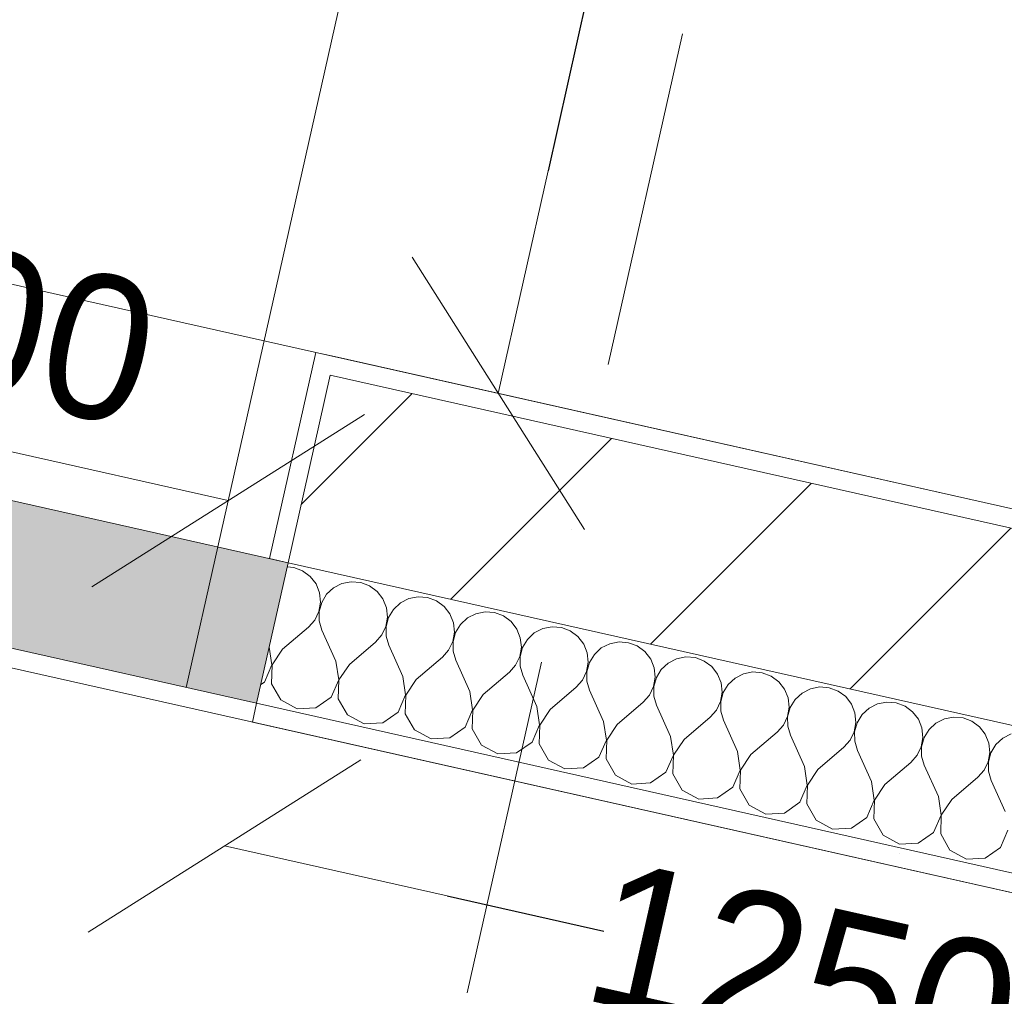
# Model space of a CAD drawing. Header units: millimetres. Extents: x -7145531 to -6681560, y 6117368 to 6219355.
# Tile 143 of 144: x -6927275 to -6926250, y 6130098 to 6131115. Entities that reach past the tile are written whole.
import ezdxf
from ezdxf.enums import TextEntityAlignment as Align

# ---------------------------------------------------------------- set-up
doc = ezdxf.new("R2010")
doc.units = ezdxf.units.MM
doc.header["$MEASUREMENT"] = 0
doc.linetypes.add('Штрихпунктирная', pattern=[670.277762, 352.777767, -176.388884, 0, -141.111112])
for name, color, linetype in [('S - квартира_помещение.АР', 7, 'Continuous'), ('АР-Стены_внешние_.АР', 7, 'Continuous'), ('АР-Чертеж-Оси_Осевые размеры.АР', 7, 'Continuous'), ('АР-Чертеж-Размеры.АР', 7, 'Continuous')]:
    doc.layers.add(name, color=color, linetype=linetype)
for name, color, linetype, lineweight in [('АР-Стены_внешние_.АР_Ном._пера__1', 7, 'Continuous', 0), ('АР-Чертеж-Оси_Осевые размеры.АР_Ном._пера__120', 7, 'Continuous', 0), ('Окна Archicad_Ном._пера__120', 7, 'Continuous', 0)]:
    doc.layers.add(name, color=color, linetype=linetype, lineweight=lineweight)
doc.styles.add('РЎР“Р•РќР•Р\xa0Р\x98Р\xa0_РЎРўР\x98Р›Р¬_3', font='GOTHIC.TTF')
doc.dimstyles.new('СГЕНЕРИР_СТИЛЬ__1', dxfattribs={"dimtxt": 150, "dimasz": 237.5, "dimexe": 0.18, "dimexo": 0.0625, "dimgap": 0, "dimtad": 1, "dimdec": 0, "dimzin": 0, "dimdsep": 46, "dimtxsty": 'РЎР“Р•РќР•Р\xa0Р\x98Р\xa0_РЎРўР\x98Р›Р¬_3', "dimblk": 'ARROWHEAD_6', "dimblk1": 'ARROWHEAD_6', "dimblk2": 'ARROWHEAD_6', "dimcen": 0.09, "dimse1": 1, "dimse2": 1, "dimclrd": 7, "dimclre": 7, "dimclrt": 7, "dimazin": 0, "dimtfac": 1, "dimtdec": 4, "dimtmove": 0, "dimatfit": 3, "dimfxl": 1, "dimtolj": 1, "dimtzin": 0, "dimarcsym": 0})
doc.dimstyles.new('СГЕНЕРИР_СТИЛЬ__2', dxfattribs={"dimtxt": 400, "dimasz": 332.5, "dimexe": 0.18, "dimexo": 0.0625, "dimgap": 0, "dimtad": 1, "dimdec": 0, "dimzin": 0, "dimdsep": 46, "dimtxsty": 'РЎР“Р•РќР•Р\xa0Р\x98Р\xa0_РЎРўР\x98Р›Р¬_3', "dimblk": 'ARROWHEAD_6', "dimblk1": 'ARROWHEAD_6', "dimblk2": 'ARROWHEAD_6', "dimcen": 0.09, "dimse1": 1, "dimse2": 1, "dimclrd": 7, "dimclre": 7, "dimclrt": 7, "dimazin": 0, "dimtfac": 1, "dimtdec": 4, "dimtmove": 0, "dimatfit": 3, "dimfxl": 1, "dimtolj": 1, "dimtzin": 0, "dimarcsym": 0})
doc.dimstyles.new('СГЕНЕРИР_СТИЛЬ__3', dxfattribs={"dimtxt": 150, "dimasz": 237.5, "dimexe": 0.18, "dimexo": 0.0625, "dimgap": 0, "dimtad": 1, "dimdec": 0, "dimzin": 0, "dimdsep": 46, "dimtxsty": 'РЎР“Р•РќР•Р\xa0Р\x98Р\xa0_РЎРўР\x98Р›Р¬_3', "dimblk": 'ARROWHEAD_6', "dimblk1": 'ARROWHEAD_6', "dimblk2": 'ARROWHEAD_6', "dimcen": 0.09, "dimse1": 1, "dimse2": 1, "dimclrd": 7, "dimclre": 7, "dimclrt": 7, "dimazin": 0, "dimtfac": 1, "dimtdec": 4, "dimtmove": 2, "dimatfit": 3, "dimfxl": 1, "dimtolj": 1, "dimtzin": 0, "dimarcsym": 0})
doc.dimstyles.new('СГЕНЕРИР_СТИЛЬ__5', dxfattribs={"dimtxt": 400, "dimasz": 332.5, "dimexe": 0.18, "dimexo": 0.0625, "dimgap": 0, "dimtad": 1, "dimdec": 0, "dimzin": 0, "dimdsep": 46, "dimtxsty": 'РЎР“Р•РќР•Р\xa0Р\x98Р\xa0_РЎРўР\x98Р›Р¬_3', "dimblk": 'ARROWHEAD_6', "dimblk1": 'ARROWHEAD_6', "dimblk2": 'ARROWHEAD_6', "dimcen": 0.09, "dimse1": 1, "dimse2": 1, "dimclrd": 7, "dimclre": 7, "dimclrt": 7, "dimazin": 0, "dimtfac": 1, "dimtdec": 4, "dimtmove": 2, "dimatfit": 3, "dimfxl": 1, "dimtolj": 1, "dimtzin": 0, "dimarcsym": 0})
pattern_1 = [(45, (-6566190.34, 6563027.8), (-111.369318, 111.369318), [0, -105, 0, -157.5]), (110, (-6565840.34, 6563027.8), (148.001588, 53.868173), [0, -77, 0, -133])]

# ---------------------------------------------------------------- blocks, each defined once
blk = doc.blocks.new('*X147', base_point=(-6566190.3, 6562677.8))
at = {"layer": 'АР-Стены_внешние_.АР_Ном._пера__1', "color": 7, "linetype": 'Continuous', "lineweight": 0}
for p, q in [((-7154739.6, 6130946.5), (-7154746.4, 6130947.1)), ((-7154730.4, 6130943), (-7154739.6, 6130946.5)), ((-7154722.4, 6130937.2), (-7154730.4, 6130943)), ((-7154716.4, 6130929.4), (-7154722.4, 6130937.2)), ((-7154679.7, 6130931.6), (-7154689.4, 6130929.7)), ((-7154669.9, 6130930.8), (-7154679.7, 6130931.6)), ((-7154712.7, 6130920.2), (-7154716.4, 6130929.4)), ((-7154698.2, 6130925.3), (-7154705.4, 6130918.6)), ((-7154689.4, 6130929.7), (-7154698.2, 6130925.3)), ((-7154660.7, 6130927.4), (-7154669.9, 6130930.8)), ((-7154652.7, 6130921.5), (-7154660.7, 6130927.4)), ((-7154646.7, 6130913.7), (-7154652.7, 6130921.5)), ((-7154711.7, 6130910.4), (-7154712.7, 6130920.2)), ((-7154705.4, 6130918.6), (-7154710.5, 6130910.2)), ((-7154643, 6130904.6), (-7154646.7, 6130913.7)), ((-7154619.7, 6130914.1), (-7154628.5, 6130909.6)), ((-7154610, 6130916), (-7154619.7, 6130914.1)), ((-7154600.2, 6130915.2), (-7154610, 6130916)), ((-7154591, 6130911.7), (-7154600.2, 6130915.2)), ((-7154583, 6130905.9), (-7154591, 6130911.7)), ((-7154717.7, 6130891.8), (-7154713.4, 6130900.7)), ((-7154713.4, 6130900.7), (-7154711.7, 6130910.4)), ((-7154710.5, 6130910.2), (-7154713.1, 6130900.7)), ((-7154713.1, 6130900.7), (-7154713, 6130890.8)), ((-7154642, 6130894.8), (-7154643, 6130904.6)), ((-7154635.7, 6130902.9), (-7154640.8, 6130894.5)), ((-7154628.5, 6130909.6), (-7154635.7, 6130902.9)), ((-7154577, 6130898.1), (-7154583, 6130905.9)), ((-7154724.2, 6130884.5), (-7154717.7, 6130891.8)), ((-7154713, 6130890.8), (-7154710.3, 6130881.3)), ((-7154643.7, 6130885.1), (-7154642, 6130894.8)), ((-7154640.8, 6130894.5), (-7154643.4, 6130885)), ((-7154573.3, 6130888.9), (-7154577, 6130898.1)), ((-7154558.8, 6130894), (-7154566, 6130887.3)), ((-7154550, 6130898.4), (-7154558.8, 6130894)), ((-7154540.3, 6130900.3), (-7154550, 6130898.4)), ((-7154530.5, 6130899.5), (-7154540.3, 6130900.3)), ((-7154521.3, 6130896.1), (-7154530.5, 6130899.5)), ((-7154513.3, 6130890.2), (-7154521.3, 6130896.1)), ((-7154507.3, 6130882.4), (-7154513.3, 6130890.2)), ((-7154751.4, 6130861.3), (-7154724.2, 6130884.5)), ((-7154695.6, 6130848.8), (-7154710.3, 6130881.3)), ((-7154648, 6130876.2), (-7154643.7, 6130885.1)), ((-7154643.4, 6130885), (-7154643.4, 6130875.1)), ((-7154572.3, 6130879.1), (-7154573.3, 6130888.9)), ((-7154566, 6130887.3), (-7154571.1, 6130878.8)), ((-7154503.7, 6130873.3), (-7154507.3, 6130882.4)), ((-7154480.3, 6130882.8), (-7154489.1, 6130878.3)), ((-7154470.6, 6130884.7), (-7154480.3, 6130882.8)), ((-7154460.8, 6130883.9), (-7154470.6, 6130884.7)), ((-7154451.6, 6130880.4), (-7154460.8, 6130883.9)), ((-7154443.7, 6130874.6), (-7154451.6, 6130880.4)), ((-7154654.5, 6130868.8), (-7154648, 6130876.2)), ((-7154643.4, 6130875.1), (-7154640.6, 6130865.7)), ((-7154574, 6130869.4), (-7154572.3, 6130879.1)), ((-7154571.1, 6130878.8), (-7154573.7, 6130869.3)), ((-7154502.6, 6130863.5), (-7154503.7, 6130873.3)), ((-7154496.3, 6130871.6), (-7154501.4, 6130863.2)), ((-7154489.1, 6130878.3), (-7154496.3, 6130871.6)), ((-7154437.6, 6130866.8), (-7154443.7, 6130874.6)), ((-7154762.5, 6130845.1), (-7154765.2, 6130863.5)), ((-7154751.4, 6130861.3), (-7154762.2, 6130845)), ((-7154681.7, 6130845.6), (-7154654.5, 6130868.8)), ((-7154625.9, 6130833.1), (-7154640.6, 6130865.7)), ((-7154584.8, 6130853.2), (-7154578.3, 6130860.5)), ((-7154578.3, 6130860.5), (-7154574, 6130869.4)), ((-7154573.7, 6130869.3), (-7154573.7, 6130859.5)), ((-7154573.7, 6130859.5), (-7154570.9, 6130850)), ((-7154504.3, 6130853.8), (-7154502.6, 6130863.5)), ((-7154501.4, 6130863.2), (-7154504, 6130853.7)), ((-7154434, 6130857.6), (-7154437.6, 6130866.8)), ((-7154419.4, 6130862.7), (-7154426.6, 6130856)), ((-7154410.6, 6130867.1), (-7154419.4, 6130862.7)), ((-7154400.9, 6130869), (-7154410.6, 6130867.1)), ((-7154391.1, 6130868.2), (-7154400.9, 6130869)), ((-7154381.9, 6130864.8), (-7154391.1, 6130868.2)), ((-7154374, 6130858.9), (-7154381.9, 6130864.8)), ((-7154612, 6130830), (-7154584.8, 6130853.2)), ((-7154556.2, 6130817.5), (-7154570.9, 6130850)), ((-7154508.6, 6130844.9), (-7154504.3, 6130853.8)), ((-7154504, 6130853.7), (-7154504, 6130843.8)), ((-7154432.9, 6130847.8), (-7154434, 6130857.6)), ((-7154426.6, 6130856), (-7154431.7, 6130847.5)), ((-7154367.9, 6130851.1), (-7154374, 6130858.9)), ((-7154364.3, 6130842), (-7154367.9, 6130851.1)), ((-7154340.9, 6130851.5), (-7154349.7, 6130847)), ((-7154331.2, 6130853.4), (-7154340.9, 6130851.5)), ((-7154321.4, 6130852.6), (-7154331.2, 6130853.4)), ((-7154312.2, 6130849.1), (-7154321.4, 6130852.6)), ((-7154770.2, 6130827.2), (-7154762.5, 6130845.1)), ((-7154762.2, 6130845), (-7154762.9, 6130825.5)), ((-7154692.8, 6130829.5), (-7154695.6, 6130848.8)), ((-7154681.7, 6130845.6), (-7154692.5, 6130829.4)), ((-7154515.1, 6130837.5), (-7154508.6, 6130844.9)), ((-7154504, 6130843.8), (-7154501.2, 6130834.4)), ((-7154434.6, 6130838.1), (-7154432.9, 6130847.8)), ((-7154431.7, 6130847.5), (-7154434.3, 6130838)), ((-7154363.2, 6130832.2), (-7154364.3, 6130842)), ((-7154356.9, 6130840.3), (-7154362, 6130831.9)), ((-7154349.7, 6130847), (-7154356.9, 6130840.3)), ((-7154304.3, 6130843.3), (-7154312.2, 6130849.1)), ((-7154298.2, 6130835.5), (-7154304.3, 6130843.3)), ((-7154700.5, 6130811.5), (-7154692.8, 6130829.5)), ((-7154692.5, 6130829.4), (-7154693.2, 6130809.9)), ((-7154623.1, 6130813.8), (-7154625.9, 6130833.1)), ((-7154612, 6130830), (-7154622.8, 6130813.7)), ((-7154542.3, 6130814.3), (-7154515.1, 6130837.5)), ((-7154486.6, 6130801.8), (-7154501.2, 6130834.4)), ((-7154445.4, 6130821.9), (-7154438.9, 6130829.2)), ((-7154438.9, 6130829.2), (-7154434.6, 6130838.1)), ((-7154434.3, 6130838), (-7154434.3, 6130828.2)), ((-7154364.9, 6130822.5), (-7154363.2, 6130832.2)), ((-7154362, 6130831.9), (-7154364.7, 6130822.4)), ((-7154294.6, 6130826.3), (-7154298.2, 6130835.5)), ((-7154280, 6130831.4), (-7154287.2, 6130824.7)), ((-7154271.2, 6130835.8), (-7154280, 6130831.4)), ((-7154261.5, 6130837.7), (-7154271.2, 6130835.8)), ((-7154251.7, 6130836.9), (-7154261.5, 6130837.7)), ((-7154242.5, 6130833.5), (-7154251.7, 6130836.9)), ((-7154234.6, 6130827.6), (-7154242.5, 6130833.5)), ((-7154773.9, 6130824.6), (-7154770.2, 6130827.2)), ((-7154762.9, 6130825.5), (-7154753.2, 6130808.6)), ((-7154472.6, 6130798.7), (-7154445.4, 6130821.9)), ((-7154434.3, 6130828.2), (-7154431.5, 6130818.7)), ((-7154416.9, 6130786.2), (-7154431.5, 6130818.7)), ((-7154369.2, 6130813.6), (-7154364.9, 6130822.5)), ((-7154364.7, 6130822.4), (-7154364.6, 6130812.5)), ((-7154293.6, 6130816.5), (-7154294.6, 6130826.3)), ((-7154287.2, 6130824.7), (-7154292.3, 6130816.2)), ((-7154228.6, 6130819.8), (-7154234.6, 6130827.6)), ((-7154224.9, 6130810.7), (-7154228.6, 6130819.8)), ((-7154201.5, 6130820.2), (-7154210.3, 6130815.7)), ((-7154191.9, 6130822.1), (-7154201.5, 6130820.2)), ((-7154182, 6130821.3), (-7154191.9, 6130822.1)), ((-7154172.8, 6130817.8), (-7154182, 6130821.3)), ((-7154753.2, 6130808.6), (-7154736, 6130799.3)), ((-7154716.5, 6130800.4), (-7154700.5, 6130811.5)), ((-7154693.2, 6130809.9), (-7154683.5, 6130792.9)), ((-7154630.8, 6130795.9), (-7154623.1, 6130813.8)), ((-7154622.8, 6130813.7), (-7154623.5, 6130794.2)), ((-7154553.4, 6130798.2), (-7154556.2, 6130817.5)), ((-7154542.3, 6130814.3), (-7154553.1, 6130798.1)), ((-7154375.8, 6130806.2), (-7154369.2, 6130813.6)), ((-7154364.6, 6130812.5), (-7154361.8, 6130803.1)), ((-7154295.2, 6130806.8), (-7154293.6, 6130816.5)), ((-7154292.3, 6130816.2), (-7154295, 6130806.7)), ((-7154223.9, 6130800.9), (-7154224.9, 6130810.7)), ((-7154217.5, 6130809), (-7154222.6, 6130800.6)), ((-7154210.3, 6130815.7), (-7154217.5, 6130809)), ((-7154164.9, 6130812), (-7154172.8, 6130817.8)), ((-7154158.9, 6130804.2), (-7154164.9, 6130812)), ((-7154736, 6130799.3), (-7154716.5, 6130800.4)), ((-7154561.2, 6130780.2), (-7154553.4, 6130798.2)), ((-7154553.1, 6130798.1), (-7154553.8, 6130778.6)), ((-7154483.7, 6130782.5), (-7154486.6, 6130801.8)), ((-7154472.6, 6130798.7), (-7154483.4, 6130782.4)), ((-7154402.9, 6130783), (-7154375.8, 6130806.2)), ((-7154347.2, 6130770.5), (-7154361.8, 6130803.1)), ((-7154306.1, 6130790.6), (-7154299.5, 6130797.9)), ((-7154299.5, 6130797.9), (-7154295.2, 6130806.8)), ((-7154295, 6130806.7), (-7154294.9, 6130796.9)), ((-7154225.5, 6130791.2), (-7154223.9, 6130800.9)), ((-7154222.6, 6130800.6), (-7154225.3, 6130791.1)), ((-7154155.2, 6130795), (-7154158.9, 6130804.2)), ((-7154140.6, 6130800.1), (-7154147.8, 6130793.4)), ((-7154131.8, 6130804.5), (-7154140.6, 6130800.1)), ((-7154122.2, 6130806.4), (-7154131.8, 6130804.5)), ((-7154112.3, 6130805.6), (-7154122.2, 6130806.4)), ((-7154103.1, 6130802.2), (-7154112.3, 6130805.6)), ((-7154095.2, 6130796.3), (-7154103.1, 6130802.2)), ((-7154683.5, 6130792.9), (-7154666.3, 6130783.6)), ((-7154646.9, 6130784.7), (-7154630.8, 6130795.9)), ((-7154623.5, 6130794.2), (-7154613.8, 6130777.3)), ((-7154333.2, 6130767.4), (-7154306.1, 6130790.6)), ((-7154294.9, 6130796.9), (-7154292.1, 6130787.4)), ((-7154229.8, 6130782.3), (-7154225.5, 6130791.2)), ((-7154225.3, 6130791.1), (-7154225.2, 6130781.2)), ((-7154154.2, 6130785.2), (-7154155.2, 6130795)), ((-7154147.8, 6130793.4), (-7154153, 6130784.9)), ((-7154089.2, 6130788.5), (-7154095.2, 6130796.3)), ((-7154085.5, 6130779.4), (-7154089.2, 6130788.5)), ((-7154062.1, 6130788.9), (-7154070.9, 6130784.4)), ((-7154052.5, 6130790.8), (-7154062.1, 6130788.9)), ((-7154042.6, 6130790), (-7154052.5, 6130790.8)), ((-7154033.4, 6130786.5), (-7154042.6, 6130790)), ((-7154666.3, 6130783.6), (-7154646.9, 6130784.7)), ((-7154577.2, 6130769.1), (-7154561.2, 6130780.2)), ((-7154553.8, 6130778.6), (-7154544.1, 6130761.6)), ((-7154491.5, 6130764.6), (-7154483.7, 6130782.5)), ((-7154483.4, 6130782.4), (-7154484.1, 6130762.9)), ((-7154414, 6130766.8), (-7154416.9, 6130786.2)), ((-7154402.9, 6130783), (-7154413.7, 6130766.8)), ((-7154277.5, 6130754.9), (-7154292.1, 6130787.4)), ((-7154236.4, 6130774.9), (-7154229.8, 6130782.3)), ((-7154225.2, 6130781.2), (-7154222.4, 6130771.8)), ((-7154155.9, 6130775.5), (-7154154.2, 6130785.2)), ((-7154153, 6130784.9), (-7154155.6, 6130775.4)), ((-7154084.5, 6130769.6), (-7154085.5, 6130779.4)), ((-7154078.1, 6130777.7), (-7154083.3, 6130769.3)), ((-7154070.9, 6130784.4), (-7154078.1, 6130777.7)), ((-7154025.5, 6130780.7), (-7154033.4, 6130786.5)), ((-7154019.5, 6130772.9), (-7154025.5, 6130780.7)), ((-7154613.8, 6130777.3), (-7154596.6, 6130768)), ((-7154596.6, 6130768), (-7154577.2, 6130769.1)), ((-7154344.3, 6130751.2), (-7154347.2, 6130770.5)), ((-7154333.2, 6130767.4), (-7154344.1, 6130751.1)), ((-7154263.5, 6130751.7), (-7154236.4, 6130774.9)), ((-7154207.8, 6130739.2), (-7154222.4, 6130771.8)), ((-7154160.1, 6130766.6), (-7154155.9, 6130775.5)), ((-7154155.6, 6130775.4), (-7154155.5, 6130765.6)), ((-7154086.2, 6130759.9), (-7154084.5, 6130769.6)), ((-7154083.3, 6130769.3), (-7154085.9, 6130759.8)), ((-7154015.8, 6130763.7), (-7154019.5, 6130772.9)), ((-7154001.2, 6130768.8), (-7154008.4, 6130762.1)), ((-7153992.4, 6130773.2), (-7154001.2, 6130768.8)), ((-7154544.1, 6130761.6), (-7154527, 6130752.3)), ((-7154507.5, 6130753.4), (-7154491.5, 6130764.6)), ((-7154484.1, 6130762.9), (-7154474.4, 6130746)), ((-7154421.8, 6130748.9), (-7154414, 6130766.8)), ((-7154413.7, 6130766.8), (-7154414.4, 6130747.3)), ((-7154193.8, 6130736.1), (-7154166.7, 6130759.3)), ((-7154166.7, 6130759.3), (-7154160.1, 6130766.6)), ((-7154155.5, 6130765.6), (-7154152.7, 6130756.1)), ((-7154090.4, 6130751), (-7154086.2, 6130759.9)), ((-7154085.9, 6130759.8), (-7154085.8, 6130749.9)), ((-7154014.8, 6130753.9), (-7154015.8, 6130763.7)), ((-7154008.4, 6130762.1), (-7154013.6, 6130753.6)), ((-7154527, 6130752.3), (-7154507.5, 6130753.4)), ((-7154437.8, 6130737.8), (-7154421.8, 6130748.9)), ((-7154414.4, 6130747.3), (-7154404.7, 6130730.3)), ((-7154352.1, 6130733.3), (-7154344.3, 6130751.2)), ((-7154344.1, 6130751.1), (-7154344.7, 6130731.6)), ((-7154274.6, 6130735.5), (-7154277.5, 6130754.9)), ((-7154263.5, 6130751.7), (-7154274.4, 6130735.5)), ((-7154138.1, 6130723.6), (-7154152.7, 6130756.1)), ((-7154097, 6130743.6), (-7154090.4, 6130751)), ((-7154085.8, 6130749.9), (-7154083, 6130740.5)), ((-7154016.5, 6130744.2), (-7154014.8, 6130753.9)), ((-7154013.6, 6130753.6), (-7154016.2, 6130744.1)), ((-7154474.4, 6130746), (-7154457.3, 6130736.7)), ((-7154457.3, 6130736.7), (-7154437.8, 6130737.8)), ((-7154204.9, 6130719.9), (-7154207.8, 6130739.2)), ((-7154124.2, 6130720.4), (-7154097, 6130743.6)), ((-7154068.4, 6130707.9), (-7154083, 6130740.5)), ((-7154020.8, 6130735.3), (-7154016.5, 6130744.2)), ((-7154016.2, 6130744.1), (-7154016.1, 6130734.3)), ((-7154404.7, 6130730.3), (-7154387.6, 6130721)), ((-7154368.1, 6130722.1), (-7154352.1, 6130733.3)), ((-7154344.7, 6130731.6), (-7154335, 6130714.7)), ((-7154282.4, 6130717.6), (-7154274.6, 6130735.5)), ((-7154274.4, 6130735.5), (-7154275, 6130716)), ((-7154193.8, 6130736.1), (-7154204.7, 6130719.8)), ((-7154054.5, 6130704.8), (-7154027.3, 6130728)), ((-7154027.3, 6130728), (-7154020.8, 6130735.3)), ((-7154016.1, 6130734.3), (-7154013.4, 6130724.8)), ((-7154387.6, 6130721), (-7154368.1, 6130722.1)), ((-7154298.4, 6130706.5), (-7154282.4, 6130717.6)), ((-7154275, 6130716), (-7154265.3, 6130699)), ((-7154212.7, 6130702), (-7154204.9, 6130719.9)), ((-7154204.7, 6130719.8), (-7154205.3, 6130700.3)), ((-7154135.3, 6130704.2), (-7154138.1, 6130723.6)), ((-7154124.2, 6130720.4), (-7154135, 6130704.2)), ((-7153998.7, 6130692.3), (-7154013.4, 6130724.8)), ((-7154335, 6130714.7), (-7154317.9, 6130705.4)), ((-7154317.9, 6130705.4), (-7154298.4, 6130706.5)), ((-7154065.6, 6130688.6), (-7154068.4, 6130707.9)), ((-7154265.3, 6130699), (-7154248.2, 6130689.7)), ((-7154228.7, 6130690.8), (-7154212.7, 6130702)), ((-7154205.3, 6130700.3), (-7154195.6, 6130683.4)), ((-7154143, 6130686.3), (-7154135.3, 6130704.2)), ((-7154135, 6130704.2), (-7154135.6, 6130684.7)), ((-7154054.5, 6130704.8), (-7154065.3, 6130688.5)), ((-7154248.2, 6130689.7), (-7154228.7, 6130690.8)), ((-7154159, 6130675.2), (-7154143, 6130686.3)), ((-7154073.3, 6130670.7), (-7154065.6, 6130688.6)), ((-7154065.3, 6130688.5), (-7154065.9, 6130669)), ((-7154195.6, 6130683.4), (-7154178.5, 6130674.1)), ((-7154178.5, 6130674.1), (-7154159, 6130675.2)), ((-7154135.6, 6130684.7), (-7154125.9, 6130667.7)), ((-7154125.9, 6130667.7), (-7154108.8, 6130658.4)), ((-7154089.3, 6130659.5), (-7154073.3, 6130670.7)), ((-7154065.9, 6130669), (-7154056.3, 6130652.1)), ((-7154003.6, 6130655), (-7153995.9, 6130672.9)), ((-7154108.8, 6130658.4), (-7154089.3, 6130659.5)), ((-7154019.6, 6130643.8), (-7154003.6, 6130655)), ((-7154056.3, 6130652.1), (-7154039.1, 6130642.8)), ((-7154039.1, 6130642.8), (-7154019.6, 6130643.8))]:
    blk.add_line(p, q, dxfattribs=at)
blk = doc.blocks.new('Балконный Блок 01 23[2]_8', base_point=(-6566190.3, 6562677.8))
at = {"layer": 'Окна Archicad_Ном._пера__120', "linetype": 'Continuous', "lineweight": 0, "true_color": 0xffffff}
blk.add_hatch(color=7, dxfattribs=at).paths.add_polyline_path([(-7156134.6, 6131109.7), (-7154778.3, 6130805.1), (-7154745.4, 6130951.5), (-7156101.7, 6131256.1)])
at = {"layer": 'Окна Archicad_Ном._пера__120', "color": 7, "linetype": 'Continuous', "lineweight": 0}
for p, q in [((-7154818.6, 6130967.9), (-7154686.6, 6131555.8)), ((-7156101.7, 6131256.1), (-7154745.4, 6130951.5)), ((-7156134.6, 6131109.7), (-7154778.3, 6130805.1)), ((-7154851.5, 6130821.5), (-7154818.6, 6130967.9)), ((-7154745.4, 6130951.5), (-7154764.9, 6130955.8)), ((-7154778.3, 6130805.1), (-7154745.4, 6130951.5)), ((-7154778.3, 6130805.1), (-7154745.4, 6130951.5))]:
    blk.add_line(p, q, dxfattribs=at)
blk.add_arc((-7154818.6, 6130967.9), 602.6, 77.3424, 167.3424, dxfattribs=at)
blk = doc.blocks.new('Стена_11_8', base_point=(-7156245.7, 6131390.9))
at = {"layer": 'АР-Стены_внешние_.АР', "linetype": 'Continuous', "lineweight": 0, "true_color": 0x000000}
h = blk.add_hatch(dxfattribs=at)
h.set_pattern_fill('ШТУКАТУРКА__ГИПС_01_0008', color=18, style=0, pattern_type=2)
h.set_pattern_definition(pattern_1)
h.paths.add_polyline_path([(-7154764.9, 6130955.8), (-7154745.4, 6130951.5), (-7154701.6, 6131146.6), (-7154697.2, 6131166.1), (-7154716.7, 6131170.5)])
h = blk.add_hatch(dxfattribs=at)
h.set_pattern_fill('ШТУКАТУРКА__ГИПС_01_0008', color=18, style=0, pattern_type=2)
h.set_pattern_definition(pattern_1)
h.paths.add_polyline_path([(-7154701.6, 6131146.6), (-7153296.8, 6130831.1), (-7153282.4, 6130848.4), (-7154697.2, 6131166.1)])
h = blk.add_hatch(dxfattribs=at)
h.set_pattern_fill('БЛОКИ_БЕТОННЫЕ_ЭФФЕКТИВН_79', color=18, style=0, pattern_type=2)
h.set_pattern_definition([(45, (-6566190.34, 6562677.8), (-127.27922, 127.27922), [])])
h.paths.add_polyline_path([(-7154701.6, 6131146.6), (-7154745.4, 6130951.5), (-7153440.7, 6130658.4), (-7153296.8, 6130831.1)])
h = blk.add_hatch(dxfattribs=at)
h.set_pattern_fill('ШТУКАТУРКА__ГИПС_01_0008', color=18, style=0, pattern_type=2)
h.set_pattern_definition(pattern_1)
h.paths.add_polyline_path([(-7154782.7, 6130785.6), (-7153563, 6130511.7), (-7153558.7, 6130531.2), (-7154778.3, 6130805.1)])
at = {"layer": 'АР-Стены_внешние_.АР_Ном._пера__1', "color": 7, "linetype": 'Continuous', "lineweight": 0}
for p, q in [((-7154716.7, 6131170.5), (-7154764.9, 6130955.8)), ((-7154697.2, 6131166.1), (-7154716.7, 6131170.5)), ((-7154745.4, 6130951.5), (-7154764.9, 6130955.8)), ((-7154778.3, 6130805.1), (-7154745.4, 6130951.5)), ((-7154778.3, 6130805.1), (-7154782.7, 6130785.6)), ((-7154778.3, 6130805.1), (-7153548.7, 6130529))]:
    blk.add_line(p, q, dxfattribs=at)
at = {"layer": 'АР-Стены_внешние_.АР_Ном._пера__1', "color": 7, "linetype": 'Continuous', "lineweight": 15}
for p, q in [((-7154745.4, 6130951.5), (-7154701.6, 6131146.6)), ((-7153296.8, 6130831.1), (-7154701.6, 6131146.6)), ((-7154745.4, 6130951.5), (-7153440.7, 6130658.4))]:
    blk.add_line(p, q, dxfattribs=at)
at = {"layer": 'АР-Стены_внешние_.АР_Ном._пера__1', "color": 7, "linetype": 'Continuous', "lineweight": 0, "flags": 128}
for points in [[(-7153282.4, 6130848.4), (-7154697.2, 6131166.1)], [(-7154782.7, 6130785.6), (-7153563, 6130511.7)]]:
    blk.add_lwpolyline(points, dxfattribs=at)
at = {"layer": 'АР-Стены_внешние_.АР', "color": 7, "lineweight": 0}
blk.add_blockref('*X147', (-6566190.3, 6562677.8), dxfattribs=at)
at = {"layer": 'Окна Archicad_Ном._пера__120', "color": 7, "linetype": 'Continuous', "lineweight": 0}
blk.add_blockref('Балконный Блок 01 23[2]_8', (-6566190.3, 6562677.8), dxfattribs=at)
blk = doc.blocks.new('Стандартный Маркер Сетки[79]_8', base_point=(-7151177.7, 6145559.4))
at = {"layer": 'АР-Чертеж-Оси_Осевые размеры.АР_Ном._пера__120', "color": 7, "linetype": 'Штрихпунктирная', "lineweight": 0}
blk.add_line((-7151396.8, 6144583.7), (-7155955.6, 6124285.8), dxfattribs=at)
at = {"layer": 'АР-Чертеж-Оси_Осевые размеры.АР_Ном._пера__120', "color": 7, "lineweight": 0, "style": 'РЎР“Р•РќР•Р\xa0Р\x98Р\xa0_РЎРўР\x98Р›Р¬_3'}
blk.add_attdef('AC_MarkerText_1', text='', height=350, rotation=347.3417, dxfattribs=at).set_placement((-7156214.4, 6123003.3), align=Align.TOP_CENTER)
blk = doc.blocks.new('Стандартный Маркер Сетки[92]_8', base_point=(-7151177.7, 6145559.4))
at = {"layer": 'АР-Чертеж-Оси_Осевые размеры.АР_Ном._пера__120', "color": 7, "linetype": 'Штрихпунктирная', "lineweight": 0}
blk.add_line((-7151396.8, 6144583.7), (-7155955.6, 6124285.8), dxfattribs=at)
at = {"layer": 'АР-Чертеж-Оси_Осевые размеры.АР_Ном._пера__120', "color": 7, "lineweight": 0, "style": 'РЎР“Р•РќР•Р\xa0Р\x98Р\xa0_РЎРўР\x98Р›Р¬_3'}
blk.add_attdef('AC_MarkerText_1', text='', height=350, rotation=347.3417, dxfattribs=at).set_placement((-7156214.4, 6123003.3), align=Align.TOP_CENTER)
blk = doc.blocks.new('ARROWHEAD_6')
at = {"color": 0, "linetype": 'Continuous', "lineweight": 0}
for p, q in [((-0.5, -0.5), (0.5, 0.5)), ((0, 0), (-1, 0))]:
    blk.add_line(p, q, dxfattribs=at)
blk = doc.blocks.new('*D476', base_point=(-6566190.3, 6562677.8))
at = {"layer": 'Defpoints', "color": 0, "linetype": 'Continuous', "transparency": 16777216}
for p in [(-6926097.3, 6133750.1), (-6925746, 6133671.2), (-6927001, 6130775.9)]:
    blk.add_point(p, dxfattribs=at)
at = {"layer": 'АР-Чертеж-Размеры.АР', "color": 7, "linetype": 'Continuous', "lineweight": -2, "transparency": 16777216}
for p, q in [((-6926149.4, 6133518.4), (-6926389.3, 6132450)), ((-6926724.6, 6130957.3), (-6926487.7, 6132012))]:
    blk.add_line(p, q, dxfattribs=at)
at = {"layer": 'АР-Чертеж-Размеры.АР', "color": 7, "linetype": 'Continuous', "lineweight": -2, "transparency": 16777216, "xscale": 237.5, "yscale": 237.5, "zscale": 237.5}
for p, rotation in [((-6926097.3, 6133750.1), 77.34106879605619), ((-6926776.7, 6130725.5), 257.3410687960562)]:
    blk.add_blockref('ARROWHEAD_6', p, dxfattribs=dict(at, rotation=rotation))
at = {"layer": 'АР-Чертеж-Размеры.АР', "color": 7, "linetype": 'Continuous', "lineweight": 0, "transparency": 16777216, "insert": (-6926438.5, 6132231), "char_height": 150, "attachment_point": 5, "rotation": 77.3411, "style": 'РЎР“Р•РќР•Р\xa0Р\x98Р\xa0_РЎРўР\x98Р›Р¬_3'}
blk.add_mtext('\\A1;3100', dxfattribs=at)
blk = doc.blocks.new('*D477', base_point=(-6566190.3, 6562677.8))
at = {"layer": 'Defpoints', "color": 0, "linetype": 'Continuous', "transparency": 16777216}
for p in [(-6927086.5, 6130395.4), (-6928272.2, 6129636.8), (-6927776.2, 6129525.4)]:
    blk.add_point(p, dxfattribs=at)
at = {"layer": 'АР-Чертеж-Размеры.АР', "color": 7, "linetype": 'Continuous', "lineweight": -2, "transparency": 16777216}
blk.add_line((-6928105.1, 6130380.8), (-6928220.2, 6129868.5), dxfattribs=at)
at = {"layer": 'АР-Чертеж-Размеры.АР', "color": 7, "linetype": 'Continuous', "lineweight": -2, "transparency": 16777216, "xscale": 237.5, "yscale": 237.5, "zscale": 237.5}
for p, rotation in [((-6928053.1, 6130612.5), 77.34106808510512), ((-6928272.2, 6129636.8), 257.3410680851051)]:
    blk.add_blockref('ARROWHEAD_6', p, dxfattribs=dict(at, rotation=rotation))
at = {"layer": 'АР-Чертеж-Размеры.АР', "color": 7, "linetype": 'Continuous', "lineweight": 0, "transparency": 16777216, "insert": (-6928280.5, 6130079.2), "char_height": 150, "attachment_point": 5, "rotation": 77.3411, "style": 'РЎР“Р•РќР•Р\xa0Р\x98Р\xa0_РЎРўР\x98Р›Р¬_3'}
blk.add_mtext('\\A1;1000', dxfattribs=at)
blk = doc.blocks.new('*D494', base_point=(-6566190.3, 6562677.8))
at = {"layer": 'Defpoints', "color": 0, "linetype": 'Continuous', "transparency": 16777216}
for p in [(-6927032.8, 6130383.4), (-6925842.1, 6129980.3), (-6925865.2, 6129877.8)]:
    blk.add_point(p, dxfattribs=at)
at = {"layer": 'АР-Чертеж-Размеры.АР', "color": 7, "linetype": 'Continuous', "lineweight": -2, "transparency": 16777216}
for p, q in [((-6926830, 6130202.2), (-6926666.9, 6130165.5)), ((-6926073.9, 6130032.3), (-6926250.7, 6130072.1))]:
    blk.add_line(p, q, dxfattribs=at)
at = {"layer": 'АР-Чертеж-Размеры.АР', "color": 7, "linetype": 'Continuous', "lineweight": -2, "transparency": 16777216, "xscale": 237.5, "yscale": 237.5, "zscale": 237.5}
for p, rotation in [((-6927061.8, 6130254.2), 167.342378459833), ((-6925842.1, 6129980.3), 347.342378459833)]:
    blk.add_blockref('ARROWHEAD_6', p, dxfattribs=dict(at, rotation=rotation))
at = {"layer": 'АР-Чертеж-Размеры.АР', "color": 7, "linetype": 'Continuous', "lineweight": 0, "transparency": 16777216, "insert": (-6926458.8, 6130118.8), "char_height": 150, "attachment_point": 5, "rotation": 347.3424, "style": 'РЎР“Р•РќР•Р\xa0Р\x98Р\xa0_РЎРўР\x98Р›Р¬_3'}
blk.add_mtext('\\A1;1250', dxfattribs=at)
blk = doc.blocks.new('*D496', base_point=(-6566190.3, 6562677.8))
at = {"layer": 'Defpoints', "color": 0, "linetype": 'Continuous', "transparency": 16777216}
for p in [(-6926936.7, 6131153.6), (-6927643.3, 6130745.3), (-6927655.8, 6130689.5)]:
    blk.add_point(p, dxfattribs=at)
at = {"layer": 'АР-Чертеж-Размеры.АР', "color": 7, "linetype": 'Continuous', "lineweight": -2, "transparency": 16777216}
blk.add_line((-6927289.6, 6130665.8), (-6927411.6, 6130693.2), dxfattribs=at)
at = {"layer": 'АР-Чертеж-Размеры.АР', "color": 7, "linetype": 'Continuous', "lineweight": -2, "transparency": 16777216, "xscale": 237.5, "yscale": 237.5, "zscale": 237.5}
for p, rotation in [((-6927643.3, 6130745.3), 167.3417232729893), ((-6927057.9, 6130613.8), 347.3417232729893)]:
    blk.add_blockref('ARROWHEAD_6', p, dxfattribs=dict(at, rotation=rotation))
at = {"layer": 'АР-Чертеж-Размеры.АР', "color": 7, "linetype": 'Continuous', "lineweight": 0, "transparency": 16777216, "insert": (-6927302.2, 6130797.5), "char_height": 150, "attachment_point": 5, "rotation": 347.3417, "style": 'РЎР“Р•РќР•Р\xa0Р\x98Р\xa0_РЎРўР\x98Р›Р¬_3'}
blk.add_mtext('\\A1;600', dxfattribs=at)
blk = doc.blocks.new('*D581', base_point=(-6566190.3, 6562677.8))
at = {"layer": 'Defpoints', "color": 0, "linetype": 'Continuous', "transparency": 16777216}
for p in [(-6926559.2, 6131214.5), (-6922105.5, 6130098.3), (-6928155.2, 6124108.7)]:
    blk.add_point(p, dxfattribs=at)
at = {"layer": 'АР-Чертеж-Оси_Осевые размеры.АР', "color": 7, "linetype": 'Continuous', "lineweight": -2, "transparency": 16777216}
for p, q in [((-6927830.7, 6124035.8), (-6926520.8, 6123741.6)), ((-6924001.1, 6123175.7), (-6925347.6, 6123478.1))]:
    blk.add_line(p, q, dxfattribs=at)
at = {"layer": 'АР-Чертеж-Оси_Осевые размеры.АР', "color": 7, "linetype": 'Continuous', "lineweight": -2, "transparency": 16777216, "xscale": 332.5, "yscale": 332.5, "zscale": 332.5}
for p, rotation in [((-6928155.2, 6124108.7), 167.3417232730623), ((-6923676.6, 6123102.8), 347.3417232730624)]:
    blk.add_blockref('ARROWHEAD_6', p, dxfattribs=dict(at, rotation=rotation))
at = {"layer": 'АР-Чертеж-Оси_Осевые размеры.АР', "color": 7, "linetype": 'Continuous', "lineweight": 0, "transparency": 16777216, "insert": (-6925934.2, 6123609.9), "char_height": 400, "attachment_point": 5, "rotation": 347.3417, "style": 'РЎР“Р•РќР•Р\xa0Р\x98Р\xa0_РЎРўР\x98Р›Р¬_3'}
blk.add_mtext('\\A1;4590', dxfattribs=at)
blk = doc.blocks.new('*D582', base_point=(-6566190.3, 6562677.8))
at = {"layer": 'Defpoints', "color": 0, "linetype": 'Continuous', "transparency": 16777216}
for p in [(-6926559.2, 6131214.5), (-6928608.2, 6131172.6), (-6930158.1, 6124271.5)]:
    blk.add_point(p, dxfattribs=at)
at = {"layer": 'АР-Чертеж-Оси_Осевые размеры.АР', "color": 7, "linetype": 'Continuous', "lineweight": -2, "transparency": 16777216}
blk.add_line((-6928540.9, 6123908.3), (-6929833.7, 6124198.7), dxfattribs=at)
at = {"layer": 'АР-Чертеж-Оси_Осевые размеры.АР', "color": 7, "linetype": 'Continuous', "lineweight": -2, "transparency": 16777216, "xscale": 332.5, "yscale": 332.5, "zscale": 332.5}
for p, rotation in [((-6930158.1, 6124271.5), 167.3417232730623), ((-6928216.5, 6123835.5), 347.3417232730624)]:
    blk.add_blockref('ARROWHEAD_6', p, dxfattribs=dict(at, rotation=rotation))
at = {"layer": 'АР-Чертеж-Оси_Осевые размеры.АР', "color": 7, "linetype": 'Continuous', "lineweight": 0, "transparency": 16777216, "insert": (-6929144.3, 6124330.8), "char_height": 400, "attachment_point": 5, "rotation": 347.3417, "style": 'РЎР“Р•РќР•Р\xa0Р\x98Р\xa0_РЎРўР\x98Р›Р¬_3'}
blk.add_mtext('\\A1;1990', dxfattribs=at)
blk = doc.blocks.new('*D715', base_point=(-6566190.3, 6562677.8))
at = {"layer": 'Defpoints', "color": 0, "linetype": 'Continuous', "transparency": 16777216}
for p in [(-6924583.1, 6134217.3), (-6928111.1, 6133477.4), (-6925316, 6130954)]:
    blk.add_point(p, dxfattribs=at)
at = {"layer": 'АР-Чертеж-Размеры.АР', "color": 7, "linetype": 'Continuous', "lineweight": -2, "transparency": 16777216}
blk.add_line((-6928284.6, 6131620.7), (-6925547.7, 6131006.1), dxfattribs=at)
at = {"layer": 'АР-Чертеж-Размеры.АР', "color": 7, "linetype": 'Continuous', "lineweight": -2, "transparency": 16777216, "xscale": 237.5, "yscale": 237.5, "zscale": 237.5}
for p, rotation in [((-6928516.3, 6131672.8), 167.3424869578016), ((-6925316, 6130954), 347.3424869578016)]:
    blk.add_blockref('ARROWHEAD_6', p, dxfattribs=dict(at, rotation=rotation))
at = {"layer": 'АР-Чертеж-Размеры.АР', "color": 7, "linetype": 'Continuous', "lineweight": 0, "transparency": 16777216, "insert": (-6926991.1, 6131437.8), "char_height": 150, "attachment_point": 5, "rotation": 347.3425, "style": 'РЎР“Р•РќР•Р\xa0Р\x98Р\xa0_РЎРўР\x98Р›Р¬_3'}
blk.add_mtext('\\A1;3280', dxfattribs=at)

msp = doc.modelspace()

# ---------------------------------------------------------------- linework, layer by layer
at = {"layer": 'S - квартира_помещение.АР', "color": 254, "linetype": 'Continuous', "lineweight": 0, "true_color": 0xd8d8d8, "flags": 128}
for points in [[(-6928635.3, 6131143), (-6925454.5, 6130428.6), (-6924775.2, 6133453.2), (-6927956, 6134167.6)], [(-6928608.5, 6129710.9), (-6926032.6, 6129132.4), (-6925813.1, 6130109.4), (-6928389, 6130687.9)]]:
    msp.add_lwpolyline(points, close=True, dxfattribs=at)

# ---------------------------------------------------------------- block references
at = {"layer": 'АР-Стены_внешние_.АР', "color": 7, "lineweight": 0}
msp.add_blockref('Стена_11_8', (-6928495.8, 6130988.6), dxfattribs=at)
at = {"layer": 'АР-Чертеж-Оси_Осевые размеры.АР', "color": 8, "linetype": 'Continuous', "lineweight": 15}
for name in ['Стандартный Маркер Сетки[79]_8', 'Стандартный Маркер Сетки[92]_8']:
    msp.add_blockref(name, (-6923427.7, 6145157.1), dxfattribs=at)

# ---------------------------------------------------------------- dimensions: what is measured, and where the dimension line sits
at = {"layer": 'АР-Чертеж-Оси_Осевые размеры.АР', "color": 7, "linetype": 'Continuous', "lineweight": 0}
for base, p1, p2, dimstyle, picture, middle in [((-6930158.1, 6124271.5), (-6926559.2, 6131214.5), (-6928608.2, 6131172.6), 'СГЕНЕРИР_СТИЛЬ__5', '*D582', (-6929144.3, 6124330.8)), ((-6928155.2, 6124108.7), (-6922105.5, 6130098.3), (-6926559.2, 6131214.5), 'СГЕНЕРИР_СТИЛЬ__2', '*D581', (-6925934.2, 6123609.9))]:
    dim = msp.add_linear_dim(base=base, p1=p1, p2=p2, angle=167.3417, dimstyle=dimstyle, dxfattribs=at)
    dim.commit()
    dim.dimension.update_dxf_attribs({"geometry": picture, "text_midpoint": middle, "dimtype": 160, "text_rotation": 347.3417})
at = {"layer": 'АР-Чертеж-Размеры.АР', "color": 7, "linetype": 'Continuous', "lineweight": 0}
for base, p1, p2, angle, dimstyle, picture, middle, turn in [((-6925316, 6130954), (-6928111.1, 6133477.4), (-6924583.1, 6134217.3), 347.3425, 'СГЕНЕРИР_СТИЛЬ__3', '*D715', (-6926991.1, 6131437.8), 347.3425), ((-6926097.3, 6133750.1), (-6927001, 6130775.9), (-6925746, 6133671.2), 77.3411, 'СГЕНЕРИР_СТИЛЬ__1', '*D476', (-6926438.5, 6132231), 77.3411), ((-6927643.3, 6130745.3), (-6926936.7, 6131153.6), (-6927655.8, 6130689.5), 167.3417, 'СГЕНЕРИР_СТИЛЬ__3', '*D496', (-6927302.2, 6130797.5), 347.3417), ((-6928272.2, 6129636.8), (-6927086.5, 6130395.4), (-6927776.2, 6129525.4), 257.3411, 'СГЕНЕРИР_СТИЛЬ__3', '*D477', (-6928280.5, 6130079.2), 77.3411), ((-6925842.1, 6129980.3), (-6927032.8, 6130383.4), (-6925865.2, 6129877.8), 347.3424, 'СГЕНЕРИР_СТИЛЬ__1', '*D494', (-6926458.8, 6130118.8), 347.3424)]:
    dim = msp.add_linear_dim(base=base, p1=p1, p2=p2, angle=angle, dimstyle=dimstyle, dxfattribs=at)
    dim.commit()
    dim.dimension.update_dxf_attribs({"geometry": picture, "text_midpoint": middle, "dimtype": 160, "text_rotation": turn})

doc.saveas('drawing.dxf')
